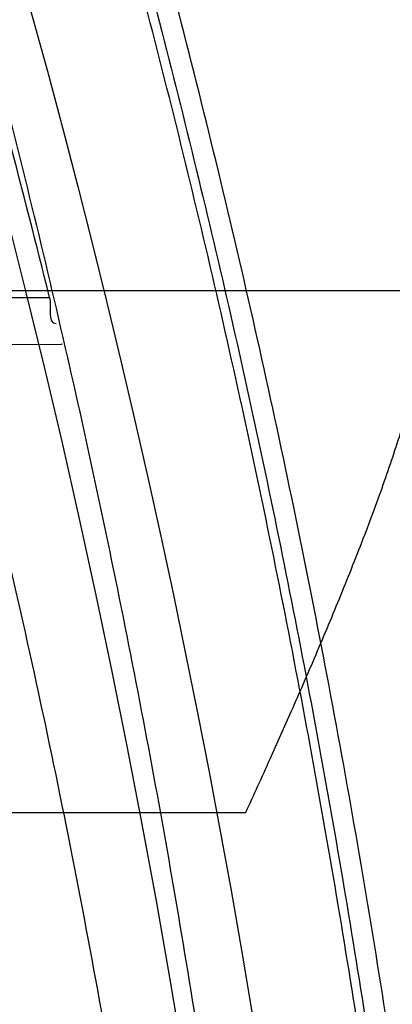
# Model space of a CAD drawing. Header units: millimetres. Extents: x 0 to 297, y 0 to 210.
# Tile 100 of 256: x 141.8003 to 141.8214, y 93.667 to 93.7228. Entities that reach past the tile are written whole.
import ezdxf

# ---------------------------------------------------------------- set-up
doc = ezdxf.new("R2010")
doc.units = ezdxf.units.MM
doc.header["$LTSCALE"] = 16.335
doc.layers.get('0').update_dxf_attribs({"linetype": 'CONTINUOUS'})
for name, color, linetype in [('01_GLOBAL', 7, 'CONTINUOUS'), ('INTFCLR_1', 7, 'CONTINUOUS'), ('INTFCLR_144815', 7, 'CONTINUOUS')]:
    doc.layers.add(name, color=color, linetype=linetype)

msp = doc.modelspace()

# ---------------------------------------------------------------- linework, layer by layer
at = {"color": 7, "linetype": 'Continuous'}
msp.add_circle((142.5788034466, 92.2083412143), 3.42, dxfattribs=at)
at = {"color": 9, "linetype": 'Continuous'}
msp.add_arc((142.5788034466, 92.2083412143), 3.3761688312, 92.9674534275, 177.0325465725, dxfattribs=at)
at = {"layer": '01_GLOBAL', "color": 7, "linetype": 'Continuous'}
msp.add_circle((142.5788034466, 92.2083412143), 3.465, dxfattribs=at)
at = {"layer": 'INTFCLR_1', "color": 9, "linetype": 'Continuous'}
for p, q in [((141.725158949, 93.7070928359), (141.8020041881, 93.7070928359)), ((141.7245857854, 93.7041672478), (141.8026887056, 93.7044398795))]:
    msp.add_line(p, q, dxfattribs=at)
at = {"layer": 'INTFCLR_1', "color": 6, "linetype": 'Continuous'}
msp.add_line((141.8027219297, 93.7044399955), (141.8026887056, 93.7044398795), dxfattribs=at)
for centre, radius, start, end in [((141.273551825, 93.5765928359), 0.5431065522, 270, 90.00000002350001), ((141.2735905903, 93.57659508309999), 0.5442890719, 13.8722679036, 14.8502447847)]:
    msp.add_arc(centre, radius, start, end, dxfattribs=at)
msp.add_open_spline([(141.6277114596, 93.1895928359), (141.628171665, 93.1895928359), (141.6293857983, 93.19006169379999), (141.6315047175, 93.19118839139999), (141.6344755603, 93.1931057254), (141.6382959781, 93.1958294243), (141.6430293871, 93.1994736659), (141.6486619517, 93.204090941), (141.6548706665, 93.2094848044), (141.6611699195, 93.2152477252), (141.6671157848, 93.2209450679), (141.6725640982, 93.22637349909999), (141.6775235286, 93.2314965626), (141.6820174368, 93.23628843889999), (141.6860792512, 93.24074344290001), (141.6897364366, 93.2448601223), (141.6930192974, 93.248641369), (141.695970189, 93.25211257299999), (141.6986132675, 93.2552811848), (141.7009775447, 93.25816358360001), (141.7030883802, 93.2607771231), (141.7049778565, 93.2631493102), (141.7066938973, 93.26533073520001), (141.7083843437, 93.267503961), (141.7101852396, 93.2698473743), (141.7120971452, 93.2723692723), (141.7139888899, 93.2749001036), (141.7158471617, 93.2774191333), (141.7177807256, 93.2800762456), (141.719921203, 93.2830619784), (141.7223135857, 93.2864552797), (141.7249869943, 93.2903210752), (141.7279695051, 93.29472983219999), (141.7312859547, 93.2997545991), (141.7349620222, 93.3054853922), (141.739037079, 93.3120481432), (141.7435494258, 93.3195877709), (141.7485344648, 93.32828125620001), (141.7540294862, 93.3383627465), (141.760066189, 93.3501066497), (141.766684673, 93.36392390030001), (141.7737557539, 93.3800111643), (141.780825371, 93.39786298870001), (141.7874356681, 93.4166847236), (141.7933066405, 93.4357633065), (141.7983875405, 93.454912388), (141.8026952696, 93.4741114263), (141.8062277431, 93.4932588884), (141.8090134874, 93.5124067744), (141.811058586, 93.53147350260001), (141.8123825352, 93.5504894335), (141.8129971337, 93.5694357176), (141.8129122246, 93.5883156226), (141.8121342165, 93.6071403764), (141.8106673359, 93.62589803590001), (141.8085112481, 93.6445966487), (141.8056642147, 93.6632334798), (141.8021262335, 93.68178000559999), (141.7978831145, 93.7002777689), (141.7929277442, 93.71870359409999), (141.7872355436, 93.7370788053), (141.7808222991, 93.75530999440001), (141.7739442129, 93.77270942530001), (141.7670434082, 93.78846903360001), (141.7605810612, 93.8020326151), (141.7546880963, 93.8135696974), (141.7493295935, 93.823472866), (141.7444701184, 93.8320171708), (141.7400702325, 93.83943301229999), (141.7360941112, 93.8458959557), (141.7325006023, 93.8515538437), (141.7292596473, 93.8565142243), (141.726339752, 93.8608753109), (141.7237187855, 93.86470654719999), (141.7213647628, 93.8680818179), (141.7192605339, 93.87104888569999), (141.717372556, 93.87367216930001), (141.7156764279, 93.8759981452), (141.7140548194, 93.87819543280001), (141.7123690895, 93.88045363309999), (141.7105117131, 93.88291035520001), (141.7085985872, 93.8854056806), (141.7066793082, 93.8878747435), (141.7047357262, 93.8903431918), (141.7026024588, 93.8930148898), (141.7002196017, 93.8959525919), (141.69755058, 93.8991866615), (141.6945697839, 93.9027308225), (141.6912418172, 93.90660370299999), (141.6875371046, 93.9108152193), (141.6834171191, 93.91537787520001), (141.6788518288, 93.92028969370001), (141.6738154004, 93.9255385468), (141.6682758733, 93.9311042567), (141.6622344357, 93.93693821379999), (141.6557918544, 93.9428789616), (141.6493931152, 93.94847737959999), (141.6435362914, 93.95331061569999), (141.6386043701, 93.9571286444), (141.6346411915, 93.9599686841), (141.6315795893, 93.9619541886), (141.6294126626, 93.96311226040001), (141.6281767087, 93.9635928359), (141.6277114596, 93.9635928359)], degree=3, knots=[0, 0, 0, 0, 0.0015510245, 0.0042404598, 0.008161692, 0.0134191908, 0.0200669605, 0.0282845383, 0.0379646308, 0.04778133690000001, 0.0570562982, 0.0657163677, 0.0737008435, 0.0810864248, 0.08785639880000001, 0.09401872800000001, 0.09964461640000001, 0.1047327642, 0.1093734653, 0.1135510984, 0.1172970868, 0.1206958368, 0.1237721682, 0.1266512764, 0.1299751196, 0.1337328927, 0.1373171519, 0.1406241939, 0.1442827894, 0.1483924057, 0.1530055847, 0.1582756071, 0.1642330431, 0.1709447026, 0.1785661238, 0.1871788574, 0.1969791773, 0.2081785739, 0.2209513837, 0.2356728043, 0.2526768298, 0.2725784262, 0.2948857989, 0.3173719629, 0.3397942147, 0.362144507, 0.3841260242, 0.4060931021, 0.4277499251, 0.4493238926, 0.4707068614, 0.4919794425, 0.5131973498, 0.5343237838, 0.5554641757, 0.5765947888, 0.5977467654, 0.6189899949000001, 0.6402145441, 0.6616941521, 0.6832817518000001, 0.7050322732, 0.7268136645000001, 0.7463228, 0.7630041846, 0.7774428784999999, 0.7899800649, 0.8009502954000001, 0.8105690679, 0.8190401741, 0.8265233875, 0.8331581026, 0.8390096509, 0.8442114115, 0.8488026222, 0.8528784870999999, 0.8564706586, 0.8596954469, 0.8625805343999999, 0.8656744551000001, 0.8691928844, 0.8729603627, 0.8762716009, 0.879732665, 0.8835489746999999, 0.8877941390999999, 0.8924809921, 0.8976810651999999, 0.9034017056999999, 0.9096904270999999, 0.916584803, 0.9241199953, 0.932290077, 0.9411002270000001, 0.9505839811, 0.960593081, 0.9706330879, 0.9792338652, 0.9861845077, 0.991642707, 0.9956806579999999, 0.9984319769, 1, 1, 1, 1], dxfattribs=at)
msp.add_open_spline([(141.8020041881, 93.7070928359), (141.8021269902, 93.7065955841), (141.8018650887, 93.7056004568), (141.8023772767, 93.70560224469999)], degree=3, dxfattribs=at)
at = {"layer": 'INTFCLR_144815', "color": 6, "linetype": 'Continuous'}
msp.add_line((141.8252426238, 93.7074601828), (141.7938345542, 93.7074601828), dxfattribs=at)
at = {"layer": 'INTFCLR_144815', "color": 9, "linetype": 'Continuous'}
msp.add_line((141.7724577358, 93.67788943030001), (141.8131257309, 93.67788943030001), dxfattribs=at)
at = {"layer": 'INTFCLR_144815', "color": 6, "linetype": 'Continuous'}
for radius in [0.5743020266, 0.5472855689]:
    msp.add_circle((141.273551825, 93.5765928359), radius, dxfattribs=at)
for radius, start, end in [(0.7917112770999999, 313.9937911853, 154.5150993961), (0.7647112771, 312.9543589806, 154.5144414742), (0.73941501, 282.2440355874, 71.2863570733), (0.5834285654, 308.490992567, 51.50900743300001), (0.6104450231, 316.9838592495, 43.0161407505), (0.5760164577, 313.9992414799, 46.00075850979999)]:
    msp.add_arc((141.273551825, 93.5765928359), radius, start, end, dxfattribs=at)
at = {"layer": 'INTFCLR_144815', "color": 9, "linetype": 'Continuous'}
for centre, radius, start, end in [((141.273551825, 93.5765928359), 0.7345008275, 292.4997540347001, 54.0964566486), ((141.2735550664, 93.5765943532), 0.6625959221, 292.4997540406, 54.09645665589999), ((141.2735749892, 93.5765983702), 0.6513931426, 311.2505121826, 48.7494878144), ((141.2735518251, 93.5765928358), 0.5937131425, 314.0862202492, 45.9137797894), ((141.273551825, 93.5765928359), 0.5795156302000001, 313.8592910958, 46.1407088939), ((141.273551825, 93.5765928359), 0.5757241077, 314.0319604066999, 45.9680396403)]:
    msp.add_arc(centre, radius, start, end, dxfattribs=at)
at = {"layer": 'INTFCLR_144815', "color": 6, "linetype": 'Continuous'}
for points, knots in [([(141.8173538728, 93.5765928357), (141.8173538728, 93.5794212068), (141.8173118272, 93.58507865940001), (141.8171225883, 93.5935644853), (141.8168070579, 93.60205032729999), (141.8163650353, 93.6105362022), (141.8157962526, 93.61902194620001), (141.8151003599, 93.62750751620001), (141.8142769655, 93.63599250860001), (141.8133255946, 93.64447672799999), (141.8122457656, 93.6529594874), (141.8110369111, 93.66144038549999), (141.8096985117, 93.66991834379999), (141.8082299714, 93.6783925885), (141.8066308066, 93.6868615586), (141.8049004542, 93.6953240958), (141.8030385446, 93.70377809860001), (141.80104466, 93.7122218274), (141.7989186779, 93.72065246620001), (141.7966604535, 93.7290675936), (141.7942702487, 93.73746360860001), (141.7917483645, 93.74583724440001), (141.789095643, 93.7541839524), (141.7863130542, 93.762499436), (141.7834022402, 93.7707781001), (141.7803651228, 93.77901440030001), (141.7772043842, 93.7872016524), (141.7739232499, 93.79533281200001), (141.7705257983, 93.8033998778), (141.767016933, 93.8113941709), (141.763402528, 93.81930619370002), (141.7596895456, 93.82712558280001), (141.7558861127, 93.83484115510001), (141.7520015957, 93.8424409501), (141.7480466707, 93.84991227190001), (141.744033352, 93.8572417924), (141.7399749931, 93.86441567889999), (141.7358862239, 93.87141979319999), (141.7317828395, 93.8782399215), (141.7276816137, 93.8848620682), (141.7236000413, 93.8912727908), (141.7195560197, 93.89745955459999), (141.7155674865, 93.9034110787), (141.7116520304, 93.9091176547), (141.7078264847, 93.9145714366), (141.7041065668, 93.91976662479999), (141.7005065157, 93.9246996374), (141.6970389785, 93.92936893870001), (141.6937149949, 93.93377478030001), (141.690544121, 93.9379188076), (141.6875338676, 93.941804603), (141.6846894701, 93.9454377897), (141.6820136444, 93.94882619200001), (141.6795073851, 93.95197874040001), (141.6771704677, 93.9549048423), (141.6750020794, 93.95761363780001), (141.6730008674, 93.9601140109), (141.6711651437, 93.962414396), (141.669493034, 93.9645226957), (141.6679826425, 93.96644604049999), (141.666632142, 93.9681910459), (141.6654391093, 93.9697636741), (141.6644023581, 93.97117020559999), (141.6635160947, 93.972414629), (141.6627882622, 93.97350604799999), (141.6621863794, 93.9744363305), (141.6617182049, 93.9753981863), (141.6610997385, 93.9761994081), (141.6615040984, 93.97708787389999), (141.6617698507, 93.97709267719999)], [0, 0, 0, 0, 0.0193136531, 0.0386315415, 0.05795820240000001, 0.0772974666, 0.0966541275, 0.1160313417, 0.1354339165, 0.1548642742, 0.1743271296, 0.1938240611, 0.2133596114, 0.2329339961, 0.2525510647, 0.2722100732, 0.2919141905, 0.3116608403, 0.3314519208, 0.351283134, 0.3711547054, 0.3910601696, 0.4109974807, 0.4309575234, 0.4509352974, 0.4709189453, 0.4908990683, 0.5108615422, 0.5307908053, 0.5506690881, 0.5704756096, 0.5901867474, 0.6097758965, 0.6292133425, 0.6484663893, 0.6674992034, 0.6862731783, 0.7047472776, 0.7228785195, 0.7406226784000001, 0.7579352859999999, 0.7747726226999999, 0.7910927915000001, 0.8068568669, 0.8220298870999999, 0.8365818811, 0.8504883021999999, 0.8637310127, 0.8762964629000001, 0.8881752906, 0.8993620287, 0.9098612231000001, 0.9196832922, 0.928844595, 0.9373624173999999, 0.9452545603, 0.952538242, 0.9592315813, 0.9653514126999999, 0.970913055, 0.9759307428, 0.980418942, 0.9843915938, 0.9878631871, 0.9908472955, 0.9933569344, 0.9954053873, 0.9981850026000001, 1, 1, 1, 1]), ([(141.6746009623, 93.1760929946), (141.6743294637, 93.1760979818), (141.6739346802, 93.1770195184), (141.6745467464, 93.1778388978), (141.6750158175, 93.17883374), (141.6756162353, 93.1797931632), (141.6763427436, 93.18091902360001), (141.6772268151, 93.1822020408), (141.6782605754, 93.1836515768), (141.6794495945, 93.1852715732), (141.6807951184, 93.18706860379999), (141.6822994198, 93.18904864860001), (141.6839649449, 93.1912193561), (141.6857956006, 93.1935906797), (141.6877946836, 93.1961725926), (141.6899625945, 93.1989721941), (141.6922956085, 93.2019921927), (141.6947877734, 93.2052332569), (141.6974360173, 93.20870055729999), (141.7002434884, 93.21240829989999), (141.7032142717, 93.2163732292), (141.7063442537, 93.22060254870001), (141.7096232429, 93.2250961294), (141.7130388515, 93.22985135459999), (141.7165811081, 93.2348694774), (141.7202374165, 93.2401484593), (141.7239937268, 93.2456843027), (141.7278347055, 93.251470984), (141.731743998, 93.2575005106), (141.735704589, 93.26376313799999), (141.7396991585, 93.2702476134), (141.7437104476, 93.2769414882), (141.7477216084, 93.28383147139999), (141.7517165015, 93.2909037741), (141.7556799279, 93.2981444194), (141.7595977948, 93.3055395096), (141.7634572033, 93.3130754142), (141.767246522, 93.3207389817), (141.7709553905, 93.32851766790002), (141.7745746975, 93.3363996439), (141.7780965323, 93.3443738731), (141.7815140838, 93.35243008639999), (141.7848215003, 93.3605586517), (141.7880144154, 93.3687521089), (141.7910827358, 93.3769863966), (141.7940232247, 93.38525192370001), (141.7968372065, 93.39355072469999), (141.7995279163, 93.40189302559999), (141.8020958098, 93.4102817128), (141.8045374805, 93.4187064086), (141.8068514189, 93.42716225), (141.8090350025, 93.4356385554), (141.811086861, 93.444127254), (141.8130074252, 93.4526268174), (141.8147973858, 93.4611370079), (141.8164574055, 93.4696578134), (141.8179878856, 93.4781882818), (141.8193889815, 93.4867260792), (141.8206608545, 93.49526836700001), (141.8218038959, 93.5038134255), (141.8228186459, 93.5123607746), (141.8237055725, 93.5209097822), (141.8244651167, 93.5294599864), (141.8250976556, 93.5380107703), (141.8256035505, 93.54656205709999), (141.825983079, 93.55511352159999), (141.8262364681, 93.5636652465), (141.8263638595, 93.57221696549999), (141.8263653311, 93.5807687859), (141.8262408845, 93.58932047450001), (141.825990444, 93.5978721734), (141.8256138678, 93.6064236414), (141.8251109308, 93.61497493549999), (141.8244813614, 93.6235256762), (141.8237248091, 93.6320757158), (141.8228408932, 93.64062454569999), (141.821829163, 93.64917180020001), (141.8206891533, 93.6577167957), (141.8194203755, 93.6662587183), (141.8180223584, 93.67479645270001), (141.8164946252, 93.6833288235), (141.8148367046, 93.6918545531), (141.8130483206, 93.7003713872), (141.8111294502, 93.708876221), (141.8090801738, 93.7173660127), (141.8069004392, 93.7258386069), (141.8045900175, 93.7342926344), (141.8021489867, 93.7427256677), (141.7995780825, 93.7511333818), (141.7968786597, 93.7595102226), (141.794052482, 93.76785030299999), (141.7911015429, 93.7761479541), (141.7880284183, 93.78439680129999), (141.7848363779, 93.7925896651), (141.7815294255, 93.8007186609), (141.7781123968, 93.8087751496), (141.7745910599, 93.8167496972), (141.7709722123, 93.8246320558), (141.7672637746, 93.83241116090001), (141.7634748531, 93.84007518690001), (141.7596157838, 93.8476116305), (141.7556981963, 93.85500733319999), (141.7517349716, 93.8622486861), (141.7477402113, 93.8693217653), (141.7437291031, 93.8762126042), (141.7397177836, 93.8829074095), (141.7357230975, 93.8893928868), (141.7317622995, 93.8956565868), (141.7278527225, 93.90168723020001), (141.7240113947, 93.9074750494), (141.7202546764, 93.9130120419), (141.7165979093, 93.9182921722), (141.7130551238, 93.92331147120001), (141.7096387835, 93.92806808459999), (141.7063596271, 93.93256220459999), (141.7032265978, 93.9367959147), (141.7002468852, 93.9407729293), (141.6974259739, 93.9444983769), (141.6947677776, 93.947978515), (141.6922747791, 93.9512204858), (141.689948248, 93.9542320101), (141.6877884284, 93.957021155), (141.6857947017, 93.9595961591), (141.6839658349, 93.96196516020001), (141.6823001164, 93.9641361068), (141.6807955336, 93.9661165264), (141.6794499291, 93.96791362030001), (141.6782609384, 93.9695336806), (141.6772266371, 93.97098359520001), (141.6763438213, 93.9722659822), (141.6756133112, 93.9733940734), (141.6750243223, 93.9743472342), (141.6745991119, 93.9751992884), (141.6741632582, 93.9759468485), (141.6741898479, 93.9770851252), (141.6746009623, 93.97709267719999)], [0, 0, 0, 0, 0.0009311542, 0.0023661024, 0.0034197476, 0.004708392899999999, 0.006238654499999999, 0.0080169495, 0.0100497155, 0.0123440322, 0.0149074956, 0.0177478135, 0.0208710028, 0.0242896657, 0.0280205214, 0.0320682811, 0.0364316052, 0.0411066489, 0.04608797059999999, 0.0513925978, 0.0570544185, 0.0630770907, 0.069434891, 0.0761294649, 0.08315356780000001, 0.09049758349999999, 0.0981493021, 0.1060937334, 0.1143137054, 0.1227901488, 0.1315025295, 0.1404294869, 0.1495493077, 0.1588404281, 0.1682819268, 0.1778537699, 0.1875370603, 0.197314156, 0.207168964, 0.217086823, 0.2270545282, 0.2370604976, 0.2470942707, 0.2571461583, 0.2672135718, 0.2772260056, 0.2872285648, 0.2972614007, 0.3072826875, 0.3173107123, 0.3273382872, 0.3373435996, 0.3473246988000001, 0.3572841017, 0.367223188, 0.3771444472, 0.387051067, 0.3969410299, 0.4068119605, 0.4166652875, 0.4265028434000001, 0.4363264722, 0.4461370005, 0.4559367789, 0.4657270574, 0.4755104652, 0.4852884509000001, 0.4950636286, 0.5048374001, 0.5146124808, 0.5243903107, 0.5341735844, 0.5439637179, 0.5537632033, 0.5635732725, 0.5733961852, 0.5832332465, 0.5930862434, 0.6029564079, 0.6128446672, 0.6227518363, 0.6326790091, 0.6426268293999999, 0.6525927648, 0.6625749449, 0.6725742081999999, 0.6825911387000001, 0.6926266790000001, 0.7026779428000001, 0.7127386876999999, 0.7228052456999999, 0.7328732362, 0.7429368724, 0.7529895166, 0.7630233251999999, 0.7730292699, 0.7829971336, 0.7929151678, 0.8027701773, 0.8125475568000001, 0.8222311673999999, 0.8318035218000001, 0.8412455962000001, 0.8505374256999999, 0.8596580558, 0.8685859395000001, 0.8772993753, 0.8857769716, 0.8939982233, 0.9019439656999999, 0.9095970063, 0.9169424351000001, 0.9239679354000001, 0.9306640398, 0.9370242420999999, 0.9430448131, 0.9487246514, 0.9540648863, 0.9590688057, 0.9637413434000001, 0.9680887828, 0.9721183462, 0.9758379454, 0.9792560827, 0.9823810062, 0.9852211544, 0.9877847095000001, 0.9900792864, 0.992112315, 0.993890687, 0.995421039, 0.9967097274, 0.9977633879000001, 0.9985900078, 1, 1, 1, 1]), ([(141.6876600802, 93.9635928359), (141.6873876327, 93.9635928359), (141.6869901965, 93.9626640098), (141.6875708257, 93.9618304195), (141.6880138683, 93.96081402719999), (141.6885845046, 93.9598337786), (141.6892758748, 93.95868324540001), (141.6901180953, 93.95737211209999), (141.6911032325, 93.9558912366), (141.6922361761, 93.95423713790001), (141.693517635, 93.95240368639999), (141.6949495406, 93.9503850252), (141.696533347, 93.9481745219), (141.6982702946, 93.94576541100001), (141.7001613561, 93.9431504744), (141.702206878, 93.9403225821), (141.7044067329, 93.93727439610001), (141.7067598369, 93.9339990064), (141.7092643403, 93.9304896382), (141.7119171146, 93.9267403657), (141.7147138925, 93.9227459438), (141.7176489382, 93.9185023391), (141.7207150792, 93.9140067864), (141.7239035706, 93.9092581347), (141.7272041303, 93.90425699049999), (141.7306050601, 93.8990057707), (141.7340933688, 93.8935087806), (141.737654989, 93.8877721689), (141.7412750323, 93.881803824), (141.7449380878, 93.87561318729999), (141.7486285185, 93.8692110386), (141.7523307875, 93.8626091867), (141.7560297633, 93.8558201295), (141.759710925, 93.848856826), (141.7633605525, 93.841732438), (141.7669658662, 93.83446010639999), (141.7705151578, 93.82705267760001), (141.7739978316, 93.81952255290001), (141.7774044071, 93.81188158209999), (141.7807265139, 93.8041409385), (141.7839568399, 93.7963110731), (141.7870890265, 93.7884017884), (141.7901177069, 93.7804219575), (141.7930382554, 93.77237995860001), (141.7958469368, 93.7642830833), (141.7985405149, 93.75613842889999), (141.8011165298, 93.74795190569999), (141.8035728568, 93.7397293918), (141.8059080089, 93.7314755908), (141.8081207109, 93.7231952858), (141.8102101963, 93.71489212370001), (141.8121758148, 93.70656992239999), (141.814017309, 93.698231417), (141.8157344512, 93.6898796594), (141.8173273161, 93.68151664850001), (141.8187959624, 93.67314474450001), (141.8201406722, 93.66476527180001), (141.8213616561, 93.6563800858), (141.8224592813, 93.6479900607), (141.823433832, 93.6395966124), (141.8242856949, 93.6312001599), (141.8250151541, 93.62280178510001), (141.8256225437, 93.6144016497), (141.8261081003, 93.60600059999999), (141.8264720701, 93.59759857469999), (141.826714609, 93.58919624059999), (141.8268358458, 93.5807934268), (141.8268358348, 93.5723907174), (141.8267145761, 93.56398791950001), (141.8264720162, 93.55558560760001), (141.8261080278, 93.5471836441), (141.8256224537, 93.5387826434), (141.8250150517, 93.5303826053), (141.8242855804, 93.5219843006), (141.823433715, 93.5135879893), (141.8224591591, 93.5051946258), (141.8213615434, 93.496804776), (141.8201405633, 93.4884196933), (141.818795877, 93.48004042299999), (141.8173272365, 93.4716685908), (141.8157344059, 93.4633057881), (141.8140172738, 93.4549540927), (141.8121758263, 93.4466158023), (141.8102102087, 93.43829360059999), (141.8081207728, 93.4299906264), (141.805908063, 93.4217102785), (141.8035729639, 93.4134566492), (141.801116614, 93.4052340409), (141.7985406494, 93.3970476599), (141.7958470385, 93.38890288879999), (141.7930384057, 93.3808061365), (141.7901178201, 93.3727640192), (141.7870891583, 93.3647842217), (141.7839569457, 93.3568748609), (141.7807266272, 93.34904500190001), (141.7774045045, 93.3413043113), (141.7739979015, 93.33366327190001), (141.7705152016, 93.3261330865), (141.7669658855, 93.3187256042), (141.7633605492, 93.3114532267), (141.759710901, 93.30432879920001), (141.7560297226, 93.2973654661), (141.7523307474, 93.29057641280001), (141.748628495, 93.2839745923), (141.7449380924, 93.2775724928), (141.7412750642, 93.27138190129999), (141.737655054, 93.2654136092), (141.7340934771, 93.2596770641), (141.7306052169, 93.25418014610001), (141.7272043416, 93.24892900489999), (141.7239038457, 93.2439279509), (141.7207154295, 93.2391794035), (141.7176493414, 93.23468391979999), (141.7147143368, 93.23044036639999), (141.7119175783, 93.226445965), (141.7092648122, 93.2226966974), (141.7067603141, 93.2191873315), (141.7044071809, 93.2159118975), (141.702207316, 93.21286369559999), (141.700161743, 93.2100357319), (141.6982706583, 93.2074207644), (141.6965336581, 93.2050115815), (141.6949498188, 93.2028010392), (141.6935178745, 93.2007823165), (141.6922363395, 93.1989487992), (141.691103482, 93.19729470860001), (141.6901178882, 93.1958135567), (141.6892769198, 93.1945030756), (141.6885816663, 93.193350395), (141.6880221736, 93.19237622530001), (141.6876198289, 93.19150727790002), (141.6872095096, 93.190741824), (141.687244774, 93.1895928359), (141.6876600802, 93.1895928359)], [0, 0, 0, 0, 0.0009748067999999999, 0.0024843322, 0.0035889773, 0.0049377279, 0.0065370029, 0.0083930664, 0.0105121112, 0.0129009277, 0.0155662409, 0.0185155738, 0.0217561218, 0.0252958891, 0.029142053, 0.0333024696, 0.0377835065, 0.0425919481, 0.0477324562, 0.0532095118, 0.059024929, 0.0651792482, 0.071670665, 0.0784946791, 0.0856442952, 0.09310988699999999, 0.1008792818, 0.1089378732, 0.1172690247, 0.1258543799, 0.1346742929, 0.1437082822, 0.1529356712, 0.1623360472, 0.1718891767, 0.1815756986, 0.1913773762, 0.2012771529, 0.211259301, 0.2213094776, 0.2314148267, 0.2415638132, 0.2517458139, 0.2619526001, 0.2721754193, 0.2824085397, 0.2926450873, 0.3028812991, 0.3131119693, 0.3233349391, 0.3335463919, 0.3437455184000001, 0.3539296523, 0.3640990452, 0.3742517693, 0.3843890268, 0.3945097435, 0.4046157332, 0.4147062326, 0.4247836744, 0.4348478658, 0.4449015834, 0.4549448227, 0.4649806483, 0.4750093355, 0.4850340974, 0.4950553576, 0.5050763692, 0.5150976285, 0.5251223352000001, 0.5351510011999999, 0.5451866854, 0.5552299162, 0.5652834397, 0.5753475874, 0.5854247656, 0.5955152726, 0.6056208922, 0.6157416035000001, 0.6258785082, 0.6360313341, 0.6462002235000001, 0.6563845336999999, 0.6665832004, 0.6767949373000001, 0.6870173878, 0.6972484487, 0.7074841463, 0.7177211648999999, 0.7279537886, 0.7381770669, 0.7483834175, 0.7585658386, 0.7687147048, 0.7788200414, 0.7888703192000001, 0.7988525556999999, 0.8087524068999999, 0.8185541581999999, 0.8282407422, 0.8377939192, 0.8471943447, 0.8564217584, 0.8654556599, 0.8742755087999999, 0.8828608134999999, 0.8911918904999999, 0.8992503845, 0.907019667, 0.9144851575, 0.9216346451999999, 0.9284584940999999, 0.9349497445, 0.9411040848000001, 0.9469194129, 0.9523964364, 0.9575370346, 0.9623454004, 0.9668266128, 0.9709869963, 0.9748333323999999, 0.9783730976, 0.9816137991, 0.9845631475, 0.9872286, 0.9896174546, 0.9917366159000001, 0.9935927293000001, 0.995192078, 0.9965408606, 0.9976455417, 0.9985140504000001, 1, 1, 1, 1]), ([(141.8279920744, 93.5765928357), (141.8279920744, 93.57961106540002), (141.8279453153, 93.5856482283), (141.827734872, 93.5947032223), (141.8273840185, 93.6037574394), (141.8268925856, 93.61281042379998), (141.8262603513, 93.6218615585), (141.8254870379, 93.63091022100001), (141.8245723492, 93.63995544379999), (141.8235159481, 93.6489963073), (141.8223175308, 93.65803137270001), (141.8209767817, 93.6670592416), (141.8194934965, 93.6760778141), (141.8178674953, 93.6850850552), (141.8160988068, 93.6940780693), (141.8141875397, 93.7030540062), (141.8121341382, 93.7120089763), (141.8099392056, 93.72093909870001), (141.8076038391, 93.7298392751), (141.8051294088, 93.73870433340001), (141.8025179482, 93.7475277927), (141.7997719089, 93.7563029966), (141.7968945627, 93.76502200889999), (141.7938898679, 93.7736763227), (141.7907627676, 93.7822562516), (141.7875191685, 93.79075127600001), (141.7841661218, 93.79914982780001), (141.7807119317, 93.8074392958), (141.7771662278, 93.81560611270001), (141.773540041, 93.8236358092), (141.7698458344, 93.83151314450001), (141.7660975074, 93.83922225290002), (141.7623103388, 93.8467468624), (141.7585008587, 93.85407058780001), (141.7546866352, 93.86117730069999), (141.750885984, 93.8680515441), (141.7471176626, 93.8746788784), (141.743400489, 93.88104627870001), (141.7397529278, 93.8871425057), (141.7361926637, 93.8929584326), (141.7327361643, 93.8984873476), (141.7293986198, 93.9037246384), (141.7261938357, 93.90866760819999), (141.7231341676, 93.9133152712), (141.7202295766, 93.9176694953), (141.7174873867, 93.9217350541), (141.714912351, 93.92551930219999), (141.712507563, 93.92903072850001), (141.7102748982, 93.9322783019), (141.7082153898, 93.9352709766), (141.7063294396, 93.93801741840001), (141.7046169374, 93.9405260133), (141.7030776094, 93.9428040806), (141.7017103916, 93.944859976), (141.7005155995, 93.9466963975), (141.6994879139, 93.9483318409), (141.6986378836, 93.9497350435), (141.6979277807, 93.95102086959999), (141.6972633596, 93.9522383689), (141.6964914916, 93.9544142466), (141.697273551, 93.9544278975)], [0, 0, 0, 0, 0.0222571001, 0.0445186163, 0.0667890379, 0.0890723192, 0.1113729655, 0.1336940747, 0.1560397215, 0.1784119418, 0.2008143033, 0.2232471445, 0.2457129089, 0.2682100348, 0.2907394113, 0.3132970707, 0.3358817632, 0.358486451, 0.3811070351, 0.4037327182, 0.4263554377, 0.4489604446, 0.4715347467, 0.4940593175, 0.5165136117, 0.5388737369, 0.5611120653, 0.5831973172, 0.6050944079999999, 0.6267646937, 0.6481657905, 0.669252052, 0.6899749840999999, 0.7102837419, 0.7301263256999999, 0.7494508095, 0.7682064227, 0.7863443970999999, 0.8038198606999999, 0.8205929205, 0.8366293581, 0.851902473, 0.8663888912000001, 0.8800703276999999, 0.8929351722, 0.9049861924, 0.9162327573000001, 0.9266888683, 0.9363704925, 0.9452946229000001, 0.9534783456, 0.9609388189, 0.9676924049, 0.9737545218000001, 0.9791401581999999, 0.9838651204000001, 0.9879448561, 0.9913952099, 0.9942320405, 1, 1, 1, 1]), ([(141.8545562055, 93.5765928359), (141.8545562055, 93.58232985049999), (141.8543766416, 93.5938099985), (141.8535699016, 93.61102461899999), (141.8522225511, 93.6282339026), (141.8503317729, 93.6454332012), (141.8478929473, 93.66261608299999), (141.8449029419, 93.6797723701), (141.8413565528, 93.69688661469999), (141.83725221, 93.7139390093), (141.8325884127, 93.73090259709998), (141.8273701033, 93.7477437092), (141.8216049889, 93.76441833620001), (141.8153120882, 93.780873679), (141.8085173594, 93.79704301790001), (141.8012644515, 93.8128510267), (141.7936084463, 93.8282058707), (141.7856284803, 93.84300684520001), (141.777421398, 93.8571437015), (141.7691021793, 93.87050351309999), (141.7608023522, 93.8829802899), (141.7526596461, 93.8944793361), (141.7448116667, 93.9049307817), (141.7373791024, 93.9142903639), (141.7304690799, 93.9225506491), (141.7241547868, 93.92972697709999), (141.7184880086, 93.9358608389), (141.7134947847, 93.94100683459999), (141.7091846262, 93.9452247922), (141.7055514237, 93.94857992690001), (141.7025916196, 93.9511195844), (141.7002729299, 93.95292299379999), (141.69861852, 93.95398191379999), (141.6976418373, 93.954434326), (141.697273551, 93.9544278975)], [0, 0, 0, 0, 0.0408478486, 0.0817335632, 0.1226845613, 0.1637334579, 0.2049110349, 0.2462332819, 0.2877076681, 0.3293330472, 0.3710932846, 0.4129493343, 0.4548452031, 0.496691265, 0.5383653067, 0.5797017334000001, 0.6205048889, 0.6605076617, 0.6994062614, 0.7368735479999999, 0.7725477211, 0.8060862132, 0.8371823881, 0.8655946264, 0.8911736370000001, 0.9138533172, 0.9336464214, 0.9506270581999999, 0.9648988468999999, 0.9765861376, 0.9858149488, 0.9927059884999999, 0.9973773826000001, 1, 1, 1, 1]), ([(141.8131257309, 93.67788943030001), (141.813587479, 93.6789025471), (141.8144593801, 93.68082503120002), (141.815760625, 93.6837433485), (141.8170788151, 93.6867656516), (141.8184430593, 93.6900143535), (141.8197769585, 93.69336012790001), (141.8209819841, 93.6966135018), (141.8219985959, 93.69966221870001), (141.8228157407, 93.70247390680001), (141.8234271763, 93.7050364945), (141.823714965, 93.70667844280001), (141.8238207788, 93.7074601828)], [0, 0, 0, 0, 0.1059068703, 0.2007974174, 0.3039389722, 0.4195429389, 0.5359470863, 0.6465311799, 0.7495099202, 0.8415798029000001, 0.9249613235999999, 1, 1, 1, 1])]:
    msp.add_open_spline(points, degree=3, knots=knots, dxfattribs=at)
at = {"layer": 'INTFCLR_144815', "color": 9, "linetype": 'Continuous'}
for points, knots in [([(141.7140713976, 93.97569982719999), (141.7138431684, 93.97550623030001), (141.7139951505, 93.9743565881), (141.7147929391, 93.97273919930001), (141.7163015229, 93.9700376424), (141.7185278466, 93.96660013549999), (141.7214490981, 93.962266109), (141.7243052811, 93.9581469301), (141.7268942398, 93.95443055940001), (141.7298434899, 93.95020189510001), (141.735690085, 93.9417938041), (141.7448453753, 93.9283505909), (141.7532702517, 93.9153275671), (141.7592085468, 93.90575993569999), (141.7634500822, 93.89879797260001), (141.7711113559, 93.8858450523), (141.7820546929, 93.8660766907), (141.7925484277, 93.84508267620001), (141.7997013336, 93.829460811), (141.8037938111, 93.8200803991), (141.8099724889, 93.8054302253), (141.8187673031, 93.7825818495), (141.8291486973, 93.7507135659), (141.8365545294, 93.7228456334), (141.8410124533, 93.70260315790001), (141.8433636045, 93.69067644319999), (141.8466773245, 93.67243252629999), (141.8506578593, 93.64456787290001), (141.8526756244, 93.6195737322), (141.8533025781, 93.6069424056)], [0, 0, 0, 0, 0.0022439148, 0.007012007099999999, 0.0145616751, 0.0248857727, 0.0379376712, 0.0536629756, 0.06249403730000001, 0.0718926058, 0.0923190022, 0.139277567, 0.1938351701, 0.208594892, 0.2237064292, 0.2549578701, 0.3214231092, 0.3930729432, 0.4308715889, 0.4502348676, 0.4698046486, 0.5500825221, 0.6337073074, 0.7209883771, 0.7661542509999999, 0.7890969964, 0.8121289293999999, 0.9051772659, 1, 1, 1, 1]), ([(141.8624418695, 93.6067324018), (141.861803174, 93.6192772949), (141.8597531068, 93.64410252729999), (141.8557097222, 93.67177169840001), (141.8523384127, 93.68988455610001), (141.8499523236, 93.7017292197), (141.8454176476, 93.7218329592), (141.8378919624, 93.749509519), (141.8273334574, 93.7811480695), (141.818403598, 93.80382765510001), (141.812123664, 93.8183658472), (141.8079651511, 93.82767871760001), (141.8006936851, 93.84318973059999), (141.7900265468, 93.86403004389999), (141.778905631, 93.8836433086), (141.7711222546, 93.896493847), (141.7668098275, 93.90339994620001), (141.7607741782, 93.91289591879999), (141.7522058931, 93.9258140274), (141.742904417, 93.93914789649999), (141.7369606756, 93.94748337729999), (141.7339609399, 93.9516763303), (141.7303177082, 93.9567735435), (141.7266062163, 93.9620026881), (141.7231829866, 93.9671409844), (141.7216462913, 93.96981792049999), (141.720828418, 93.9714083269), (141.7206675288, 93.9725537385), (141.7208941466, 93.9727424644)], [0, 0, 0, 0, 0.0945441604, 0.1873460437, 0.2103231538, 0.2332131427, 0.2782846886, 0.3654193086, 0.4489587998, 0.529211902, 0.5487834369, 0.5681546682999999, 0.6059759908, 0.6777110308, 0.7443035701, 0.7756315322, 0.7907861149, 0.80558492, 0.8603198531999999, 0.9074428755, 0.9279435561, 0.9373780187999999, 0.9462430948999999, 0.9751197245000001, 0.985468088, 0.9930239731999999, 0.9977802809, 1, 1, 1, 1]), ([(141.7643950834, 93.96165541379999), (141.7663097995, 93.9591459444), (141.76891029, 93.955745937), (141.7722127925, 93.9513854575), (141.7751386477, 93.94749878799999), (141.7808032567, 93.93988632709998), (141.7894883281, 93.92784794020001), (141.8005379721, 93.91167825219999), (141.8101011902, 93.8967178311), (141.8169374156, 93.8853882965), (141.8209735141, 93.87848453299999), (141.8272374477, 93.8675303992), (141.8365583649, 93.8502391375), (141.8484164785, 93.8258221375), (141.8567560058, 93.8064644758), (141.862108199, 93.7929538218), (141.8656932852, 93.78356908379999), (141.8717788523, 93.76669812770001), (141.8796951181, 93.7418049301), (141.8878014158, 93.7107491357), (141.8926990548, 93.6866824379), (141.8954559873, 93.67020633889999), (141.8971725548, 93.658962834), (141.8990258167, 93.6447768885), (141.9004721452, 93.63049229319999), (141.9013823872, 93.6189966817), (141.9024933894, 93.60176554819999), (141.9032154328, 93.575946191), (141.9021783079, 93.54159391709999), (141.8999135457, 93.51595862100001), (141.8977909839, 93.49896238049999), (141.8962261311, 93.4877490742), (141.8931316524, 93.4685776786), (141.8876773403, 93.4419200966), (141.8795935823, 93.41103821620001), (141.8716936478, 93.3862370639), (141.8660384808, 93.3705780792), (141.8633583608, 93.36350455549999), (141.8615690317, 93.3588686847), (141.8566854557, 93.3465530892), (141.8483593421, 93.3272410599), (141.8365254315, 93.30288426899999), (141.8262696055, 93.2838613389), (141.8189775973, 93.2712491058), (141.8148812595, 93.2643897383), (141.8090411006, 93.25480944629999), (141.8005369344, 93.2415054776), (141.7894774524, 93.2253220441), (141.7807860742, 93.2132758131), (141.7751193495, 93.20566109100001), (141.7721958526, 93.2017777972), (141.7689002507, 93.1974265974), (141.7663059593, 93.19403471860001), (141.7643951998, 93.1915304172)], [0, 0, 0, 0, 0.0113523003, 0.0153945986, 0.0196724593, 0.0288485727, 0.04952051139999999, 0.0730548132, 0.0992747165, 0.1133659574, 0.1206417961, 0.1280352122, 0.1587481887, 0.1912667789, 0.2256293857, 0.2345212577, 0.2435306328, 0.2617592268, 0.2990180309, 0.3374305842, 0.3771409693, 0.3872950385, 0.3975091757, 0.4180450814, 0.4387403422, 0.4491382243, 0.4595166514, 0.5008391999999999, 0.5419727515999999, 0.5830556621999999, 0.5933356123, 0.6035730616, 0.6237732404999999, 0.6631691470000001, 0.7013781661, 0.7385292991, 0.7567366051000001, 0.761249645, 0.7657337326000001, 0.7746080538, 0.8088969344, 0.8413373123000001, 0.8719692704, 0.886598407, 0.893729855, 0.9007025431, 0.926950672, 0.9505051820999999, 0.9711896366, 0.9803691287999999, 0.9846421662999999, 0.9886711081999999, 1, 1, 1, 1]), ([(141.8845709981, 93.5765928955), (141.8845710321, 93.58802029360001), (141.884178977, 93.6023812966), (141.883115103, 93.61963921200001), (141.8822316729, 93.6313085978), (141.8808280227, 93.64580885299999), (141.8790292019, 93.6602111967), (141.8773629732, 93.67162670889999), (141.8746878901, 93.688348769), (141.869936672, 93.71277315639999), (141.8620699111, 93.7443037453), (141.854385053, 93.769587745), (141.8484756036, 93.7867286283), (141.8449952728, 93.79626098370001), (141.839802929, 93.80997541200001), (141.831713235, 93.8296262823), (141.8202038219, 93.85443042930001), (141.8111524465, 93.8720073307), (141.8050694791, 93.8831433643), (141.8011527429, 93.8901571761), (141.7945207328, 93.90166476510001), (141.7852415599, 93.91686593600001), (141.7745168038, 93.9333051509), (141.7664476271, 93.9450245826), (141.7620144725, 93.95128380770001), (141.7609026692, 93.9528439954)], [0, 0, 0, 0, 0.08514645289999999, 0.1069705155, 0.1288336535, 0.1723417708, 0.2155033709, 0.2369658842, 0.2582983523, 0.3416830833, 0.4222645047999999, 0.5003369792, 0.5384972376, 0.5573483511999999, 0.5759473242, 0.6477620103, 0.7156277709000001, 0.779635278, 0.7950300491, 0.8101748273, 0.8394913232, 0.8939896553, 0.9428494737, 0.9857252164, 1, 1, 1, 1])]:
    msp.add_open_spline(points, degree=3, knots=knots, dxfattribs=at)

doc.saveas('drawing.dxf')
